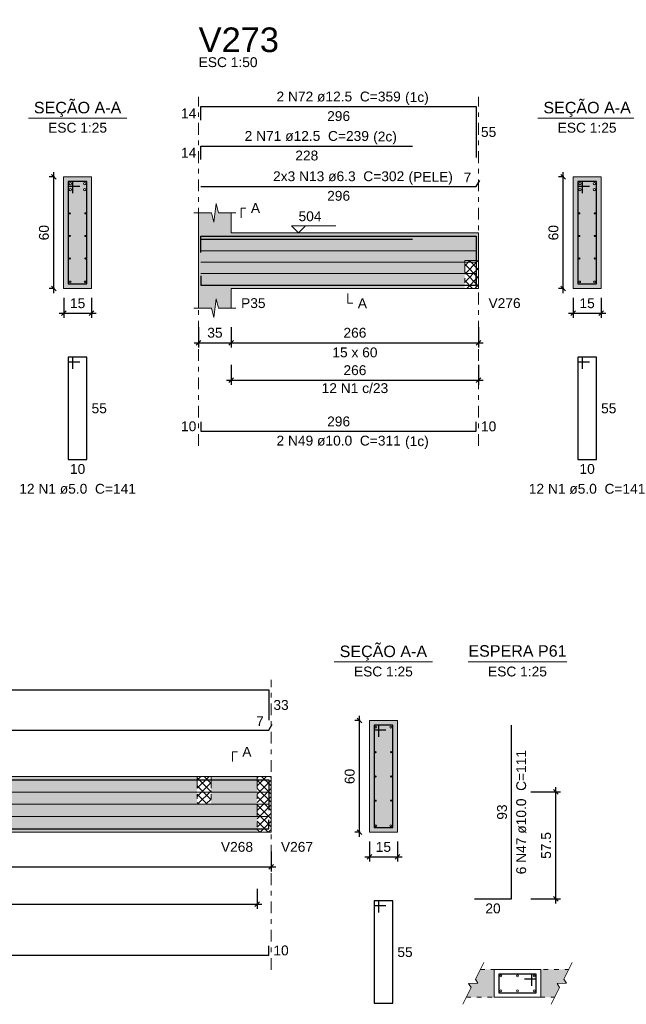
# Model space of a CAD drawing. Header units: millimetres. Extents: x 0 to 119, y 0 to 84.
# Tile 10 of 21: x 60 to 73, y 34 to 55. Entities that reach past the tile are written whole.
import ezdxf

# ---------------------------------------------------------------- set-up
doc = ezdxf.new("R2010")
doc.units = ezdxf.units.MM
doc.header["$MEASUREMENT"] = 0
for name, pattern in [('DASHDOT', [2.54, 1.27, -0.635, 0, -0.635]), ('DOT', [0.635, 0, -0.635]), ('NULL', [0])]:
    doc.linetypes.add(name, pattern=pattern)
doc.layers.get('0').update_dxf_attribs({"lineweight": 18})
for name, color, linetype, lineweight in [('Descrição da armadura', 7, 'Continuous', 0), ('DT-Arm complementar', 5, 'Continuous', 5), ('DT-Barras na forma', 2, 'Continuous', 30), ('DT-Barras no corte', 5, 'Continuous', 5), ('DT-Barras rebatidas', 2, 'Continuous', 30), ('DT-Cotas', 9, 'Continuous', 5), ('DT-Forma', 5, 'Continuous', 5), ('DT-Hachura forma vigas', 254, 'Continuous', 5), ('DT-Hachura intersecção vigas', 9, 'Continuous', 5), ('DT-Hachura seção vigas', 254, 'Continuous', 5), ('DT-Pontilhado', 9, 'DASHDOT', 5), ('DT-Textos', 7, 'Continuous', 5), ('DT-Título', 3, 'Continuous', 20), ('Textos armaduras', 7, 'Continuous', 0)]:
    doc.layers.add(name, color=color, linetype=linetype, lineweight=lineweight)
doc.styles.add('Arial', font='txt')
doc.dimstyles.new('UM_25.000000', dxfattribs={"dimtxt": 0.18, "dimasz": 0.1, "dimexe": 0.1, "dimexo": 0.2, "dimgap": 0, "dimtad": 1, "dimtih": 1, "dimtoh": 1, "dimdec": 1, "dimlfac": 25, "dimzin": 0, "dimdsep": 46, "dimtxsty": 'Standard', "dimcen": 0.09, "dimdle": 0.1, "dimadec": 1, "dimazin": 2, "dimtfac": 1, "dimtdec": 4, "dimtofl": 0, "dimtmove": 0, "dimatfit": 3, "dimfxl": 1, "dimtolj": 1, "dimarcsym": 0})
doc.dimstyles.new('UM_50.000000', dxfattribs={"dimtxt": 0.18, "dimasz": 0.1, "dimexe": 0.1, "dimexo": 0.2, "dimgap": 0, "dimtad": 1, "dimtih": 1, "dimtoh": 1, "dimdec": 1, "dimlfac": 50, "dimzin": 0, "dimdsep": 46, "dimtxsty": 'Standard', "dimcen": 0.09, "dimdle": 0.1, "dimadec": 1, "dimazin": 2, "dimtfac": 1, "dimtdec": 4, "dimtofl": 0, "dimtmove": 0, "dimatfit": 3, "dimfxl": 1, "dimtolj": 1, "dimarcsym": 0})

# ---------------------------------------------------------------- blocks, each defined once
blk = doc.blocks.new('_Oblique')
at = {"color": 0, "linetype": 'ByBlock', "lineweight": -2}
blk.add_line((-0.5, -0.5), (0.5, 0.5), dxfattribs=at)
blk = doc.blocks.new('*D29')
at = {"layer": 'Defpoints', "color": 0}
for p in [(52.152, 37.091), (65.292, 37.091), (65.292, 36.561)]:
    blk.add_point(p, dxfattribs=at)
at = {"layer": 'DT-Cotas', "color": 0, "lineweight": -2}
for p, q in [((52.152, 36.891), (52.152, 36.461)), ((65.292, 36.891), (65.292, 36.461)), ((52.052, 36.561), (65.392, 36.561))]:
    blk.add_line(p, q, dxfattribs=at)
at = {"layer": 'DT-Cotas', "color": 0, "lineweight": -2, "xscale": 0.1, "yscale": 0.1, "zscale": 0.1, "rotation": 180}
blk.add_blockref('_Oblique', (52.152, 36.561), dxfattribs=at)
at = {"layer": 'DT-Cotas', "color": 0, "lineweight": -2, "xscale": 0.1, "yscale": 0.1, "zscale": 0.1}
blk.add_blockref('_Oblique', (65.292, 36.561), dxfattribs=at)
at = {"layer": 'DT-Cotas', "color": 7, "insert": (58.722, 36.773), "char_height": 0.2118, "attachment_point": 5, "rotation": 0.0057, "style": 'Arial'}
blk.add_mtext('\\A1;657', dxfattribs=at)
blk = doc.blocks.new('*D30')
at = {"layer": 'Defpoints', "color": 0}
for p in [(67.195, 39.702), (67.407, 39.702), (67.407, 37.302)]:
    blk.add_point(p, dxfattribs=at)
at = {"layer": 'DT-Cotas', "color": 0, "lineweight": -2}
for p, q in [((67.195, 37.202), (67.195, 39.802)), ((67.207, 39.702), (67.095, 39.702)), ((67.207, 37.302), (67.095, 37.302))]:
    blk.add_line(p, q, dxfattribs=at)
at = {"layer": 'DT-Cotas', "color": 0, "lineweight": -2, "xscale": 0.1, "yscale": 0.1, "zscale": 0.1}
for p, rotation in [((67.195, 39.702), 90), ((67.195, 37.302), 270)]:
    blk.add_blockref('_Oblique', p, dxfattribs=dict(at, rotation=rotation))
at = {"layer": 'DT-Cotas', "color": 7, "insert": (66.983, 38.502), "char_height": 0.2118, "attachment_point": 5, "rotation": 90, "style": 'Arial'}
blk.add_mtext('\\A1;60', dxfattribs=at)
blk = doc.blocks.new('*D31')
at = {"layer": 'Defpoints', "color": 0}
for p in [(67.407, 37.302), (68.007, 37.302), (68.007, 36.773)]:
    blk.add_point(p, dxfattribs=at)
at = {"layer": 'DT-Cotas', "color": 0, "lineweight": -2}
for p, q in [((67.407, 37.102), (67.407, 36.673)), ((68.007, 37.102), (68.007, 36.673)), ((67.307, 36.773), (68.107, 36.773))]:
    blk.add_line(p, q, dxfattribs=at)
at = {"layer": 'DT-Cotas', "color": 0, "lineweight": -2, "xscale": 0.1, "yscale": 0.1, "zscale": 0.1, "rotation": 180}
blk.add_blockref('_Oblique', (67.407, 36.773), dxfattribs=at)
at = {"layer": 'DT-Cotas', "color": 0, "lineweight": -2, "xscale": 0.1, "yscale": 0.1, "zscale": 0.1}
blk.add_blockref('_Oblique', (68.007, 36.773), dxfattribs=at)
at = {"layer": 'DT-Cotas', "color": 7, "insert": (67.707, 36.985), "char_height": 0.2118, "attachment_point": 5, "rotation": 0.0057, "style": 'Arial'}
blk.add_mtext('\\A1;15', dxfattribs=at)
blk = doc.blocks.new('*D32')
at = {"layer": 'Defpoints', "color": 0}
for p in [(43.115, 36.286), (64.992, 36.286), (64.992, 35.756)]:
    blk.add_point(p, dxfattribs=at)
at = {"layer": 'DT-Cotas', "color": 0, "lineweight": -2}
for p, q in [((43.115, 36.086), (43.115, 35.656)), ((64.992, 36.086), (64.992, 35.656)), ((43.015, 35.756), (65.092, 35.756))]:
    blk.add_line(p, q, dxfattribs=at)
at = {"layer": 'DT-Cotas', "color": 0, "lineweight": -2, "xscale": 0.1, "yscale": 0.1, "zscale": 0.1, "rotation": 180}
blk.add_blockref('_Oblique', (43.115, 35.756), dxfattribs=at)
at = {"layer": 'DT-Cotas', "color": 0, "lineweight": -2, "xscale": 0.1, "yscale": 0.1, "zscale": 0.1}
blk.add_blockref('_Oblique', (64.992, 35.756), dxfattribs=at)
at = {"layer": 'DT-Cotas', "color": 7, "insert": (54.053, 35.968), "char_height": 0.2118, "attachment_point": 5, "rotation": 0.0057, "style": 'Arial'}
blk.add_mtext('\\A1;1093.9', dxfattribs=at)
blk = doc.blocks.new('*D33')
at = {"layer": 'Defpoints', "color": 0}
for p in [(70.675, 38.168), (71.417, 38.168), (70.675, 35.868)]:
    blk.add_point(p, dxfattribs=at)
at = {"layer": 'DT-Cotas', "color": 0, "lineweight": -2}
for p, q in [((70.875, 38.168), (71.517, 38.168)), ((71.417, 35.768), (71.417, 38.268)), ((70.875, 35.868), (71.517, 35.868))]:
    blk.add_line(p, q, dxfattribs=at)
at = {"layer": 'DT-Cotas', "color": 0, "lineweight": -2, "xscale": 0.1, "yscale": 0.1, "zscale": 0.1}
for p, rotation in [((71.417, 38.168), 90), ((71.417, 35.868), 270)]:
    blk.add_blockref('_Oblique', p, dxfattribs=dict(at, rotation=rotation))
at = {"layer": 'DT-Cotas', "color": 7, "insert": (71.205, 37.018), "char_height": 0.2118, "attachment_point": 5, "rotation": 90, "style": 'Arial'}
blk.add_mtext('\\A1;57.5', dxfattribs=at)
blk = doc.blocks.new('*D75')
at = {"layer": 'Defpoints', "color": 0}
for p in [(60.621, 51.392), (60.833, 51.392), (60.833, 48.992)]:
    blk.add_point(p, dxfattribs=at)
at = {"layer": 'DT-Cotas', "color": 0, "lineweight": -2}
for p, q in [((60.621, 48.892), (60.621, 51.492)), ((60.633, 51.392), (60.521, 51.392)), ((60.633, 48.992), (60.521, 48.992))]:
    blk.add_line(p, q, dxfattribs=at)
at = {"layer": 'DT-Cotas', "color": 0, "lineweight": -2, "xscale": 0.1, "yscale": 0.1, "zscale": 0.1}
for p, rotation in [((60.621, 51.392), 90), ((60.621, 48.992), 270)]:
    blk.add_blockref('_Oblique', p, dxfattribs=dict(at, rotation=rotation))
at = {"layer": 'DT-Cotas', "color": 7, "insert": (60.409, 50.192), "char_height": 0.2118, "attachment_point": 5, "rotation": 90, "style": 'Arial'}
blk.add_mtext('\\A1;60', dxfattribs=at)
blk = doc.blocks.new('*D76')
at = {"layer": 'Defpoints', "color": 0}
for p in [(60.833, 48.992), (61.433, 48.992), (61.433, 48.463)]:
    blk.add_point(p, dxfattribs=at)
at = {"layer": 'DT-Cotas', "color": 0, "lineweight": -2}
for p, q in [((60.833, 48.792), (60.833, 48.363)), ((61.433, 48.792), (61.433, 48.363)), ((60.733, 48.463), (61.533, 48.463))]:
    blk.add_line(p, q, dxfattribs=at)
at = {"layer": 'DT-Cotas', "color": 0, "lineweight": -2, "xscale": 0.1, "yscale": 0.1, "zscale": 0.1, "rotation": 180}
blk.add_blockref('_Oblique', (60.833, 48.463), dxfattribs=at)
at = {"layer": 'DT-Cotas', "color": 0, "lineweight": -2, "xscale": 0.1, "yscale": 0.1, "zscale": 0.1}
blk.add_blockref('_Oblique', (61.433, 48.463), dxfattribs=at)
at = {"layer": 'DT-Cotas', "color": 7, "insert": (61.133, 48.674), "char_height": 0.2118, "attachment_point": 5, "rotation": 0.0057, "style": 'Arial'}
blk.add_mtext('\\A1;15', dxfattribs=at)
blk = doc.blocks.new('*D78')
at = {"layer": 'Defpoints', "color": 0}
for p in [(63.735, 48.357), (64.435, 48.357), (64.435, 47.827)]:
    blk.add_point(p, dxfattribs=at)
at = {"layer": 'DT-Cotas', "color": 0, "lineweight": -2}
for p, q in [((63.735, 48.157), (63.735, 47.727)), ((64.435, 48.157), (64.435, 47.727)), ((63.635, 47.827), (64.535, 47.827))]:
    blk.add_line(p, q, dxfattribs=at)
at = {"layer": 'DT-Cotas', "color": 0, "lineweight": -2, "xscale": 0.1, "yscale": 0.1, "zscale": 0.1, "rotation": 180}
blk.add_blockref('_Oblique', (63.735, 47.827), dxfattribs=at)
at = {"layer": 'DT-Cotas', "color": 0, "lineweight": -2, "xscale": 0.1, "yscale": 0.1, "zscale": 0.1}
blk.add_blockref('_Oblique', (64.435, 47.827), dxfattribs=at)
at = {"layer": 'DT-Cotas', "color": 7, "insert": (64.085, 48.039), "char_height": 0.2118, "attachment_point": 5, "rotation": 0.0057, "style": 'Arial'}
blk.add_mtext('\\A1;35', dxfattribs=at)
blk = doc.blocks.new('*D79')
at = {"layer": 'Defpoints', "color": 0}
for p in [(64.435, 48.357), (69.755, 48.357), (69.755, 47.827)]:
    blk.add_point(p, dxfattribs=at)
at = {"layer": 'DT-Cotas', "color": 0, "lineweight": -2}
for p, q in [((64.435, 48.157), (64.435, 47.727)), ((69.755, 48.157), (69.755, 47.727)), ((64.335, 47.827), (69.855, 47.827))]:
    blk.add_line(p, q, dxfattribs=at)
at = {"layer": 'DT-Cotas', "color": 0, "lineweight": -2, "xscale": 0.1, "yscale": 0.1, "zscale": 0.1, "rotation": 180}
blk.add_blockref('_Oblique', (64.435, 47.827), dxfattribs=at)
at = {"layer": 'DT-Cotas', "color": 0, "lineweight": -2, "xscale": 0.1, "yscale": 0.1, "zscale": 0.1}
blk.add_blockref('_Oblique', (69.755, 47.827), dxfattribs=at)
at = {"layer": 'DT-Cotas', "color": 7, "insert": (67.095, 48.039), "char_height": 0.2118, "attachment_point": 5, "rotation": 0.0057, "style": 'Arial'}
blk.add_mtext('\\A1;266', dxfattribs=at)
blk = doc.blocks.new('*D80')
at = {"layer": 'Defpoints', "color": 0}
for p in [(71.575, 51.392), (71.787, 51.392), (71.787, 48.992)]:
    blk.add_point(p, dxfattribs=at)
at = {"layer": 'DT-Cotas', "color": 0, "lineweight": -2}
for p, q in [((71.575, 48.892), (71.575, 51.492)), ((71.587, 51.392), (71.475, 51.392)), ((71.587, 48.992), (71.475, 48.992))]:
    blk.add_line(p, q, dxfattribs=at)
at = {"layer": 'DT-Cotas', "color": 0, "lineweight": -2, "xscale": 0.1, "yscale": 0.1, "zscale": 0.1}
for p, rotation in [((71.575, 51.392), 90), ((71.575, 48.992), 270)]:
    blk.add_blockref('_Oblique', p, dxfattribs=dict(at, rotation=rotation))
at = {"layer": 'DT-Cotas', "color": 7, "insert": (71.364, 50.192), "char_height": 0.2118, "attachment_point": 5, "rotation": 90, "style": 'Arial'}
blk.add_mtext('\\A1;60', dxfattribs=at)
blk = doc.blocks.new('*D81')
at = {"layer": 'Defpoints', "color": 0}
for p in [(71.787, 48.992), (72.387, 48.992), (72.387, 48.463)]:
    blk.add_point(p, dxfattribs=at)
at = {"layer": 'DT-Cotas', "color": 0, "lineweight": -2}
for p, q in [((71.787, 48.792), (71.787, 48.363)), ((72.387, 48.792), (72.387, 48.363)), ((71.687, 48.463), (72.487, 48.463))]:
    blk.add_line(p, q, dxfattribs=at)
at = {"layer": 'DT-Cotas', "color": 0, "lineweight": -2, "xscale": 0.1, "yscale": 0.1, "zscale": 0.1, "rotation": 180}
blk.add_blockref('_Oblique', (71.787, 48.463), dxfattribs=at)
at = {"layer": 'DT-Cotas', "color": 0, "lineweight": -2, "xscale": 0.1, "yscale": 0.1, "zscale": 0.1}
blk.add_blockref('_Oblique', (72.387, 48.463), dxfattribs=at)
at = {"layer": 'DT-Cotas', "color": 7, "insert": (72.087, 48.674), "char_height": 0.2118, "attachment_point": 5, "rotation": 0.0057, "style": 'Arial'}
blk.add_mtext('\\A1;15', dxfattribs=at)
blk = doc.blocks.new('*D82')
at = {"layer": 'Defpoints', "color": 0}
for p in [(64.435, 47.552), (69.755, 47.552), (69.755, 47.022)]:
    blk.add_point(p, dxfattribs=at)
at = {"layer": 'DT-Cotas', "color": 0, "lineweight": -2}
for p, q in [((64.435, 47.352), (64.435, 46.922)), ((69.755, 47.352), (69.755, 46.922)), ((64.335, 47.022), (69.855, 47.022))]:
    blk.add_line(p, q, dxfattribs=at)
at = {"layer": 'DT-Cotas', "color": 0, "lineweight": -2, "xscale": 0.1, "yscale": 0.1, "zscale": 0.1, "rotation": 180}
blk.add_blockref('_Oblique', (64.435, 47.022), dxfattribs=at)
at = {"layer": 'DT-Cotas', "color": 0, "lineweight": -2, "xscale": 0.1, "yscale": 0.1, "zscale": 0.1}
blk.add_blockref('_Oblique', (69.755, 47.022), dxfattribs=at)
at = {"layer": 'DT-Cotas', "color": 7, "insert": (67.095, 47.234), "char_height": 0.2118, "attachment_point": 5, "rotation": 0.0057, "style": 'Arial'}
blk.add_mtext('\\A1;266', dxfattribs=at)

msp = doc.modelspace()

# ---------------------------------------------------------------- hatches: boundary and pattern name
at = {"layer": 'DT-Hachura forma vigas', "linetype": 'Continuous'}
for points in [[(64.4347, 48.9921), (69.4547, 48.9921), (69.4547, 49.5921), (69.7547, 49.5921), (69.7547, 50.1921), (69.4547, 50.1921), (64.4347, 50.1921), (64.4347, 50.6157), (64.1597, 50.6157), (64.1097, 50.8157), (64.0597, 50.4157), (64.0097, 50.6157), (63.7347, 50.6157), (63.7347, 50.1921), (63.7347, 48.9921), (63.7347, 48.5685), (64.0097, 48.5685), (64.0597, 48.3685), (64.1097, 48.7685), (64.1597, 48.5685), (64.4347, 48.5685), (64.4347, 48.9921)], [(64.0025, 37.9024), (63.7025, 37.9024), (63.7025, 38.5024), (58.9489, 38.5024), (58.9489, 37.3024), (63.7025, 37.3024), (64.0025, 37.3024), (64.9919, 37.3024), (64.9919, 38.5024), (64.0025, 38.5024), (64.0025, 37.9024)]]:
    msp.add_hatch(color=254, dxfattribs=at).paths.add_polyline_path(points)
at = {"layer": 'DT-Hachura intersecção vigas', "linetype": 'Continuous'}
h = msp.add_hatch(dxfattribs=at)
h.set_pattern_fill('ANSI37', color=9, style=0)
h.paths.add_polyline_path([(69.4547, 48.9921), (69.7547, 48.9921), (69.7547, 49.5921), (69.4547, 49.5921), (69.4547, 48.9921)])
h = msp.add_hatch(dxfattribs=at)
h.set_pattern_fill('ANSI37', color=9, style=0)
h.paths.add_polyline_path([(63.7025, 37.9024), (64.0025, 37.9024), (64.0025, 38.5024), (63.7025, 38.5024), (63.7025, 37.9024)])
h = msp.add_hatch(dxfattribs=at)
h.set_pattern_fill('ANSI37', color=9, style=0)
h.paths.add_polyline_path([(64.9919, 37.3024), (65.2919, 37.3024), (65.2919, 38.5024), (64.9919, 38.5024), (64.9919, 37.3024)])
at = {"layer": 'DT-Hachura seção vigas', "linetype": 'Continuous'}
for points in [[(60.8326, 48.9921), (60.8326, 48.9921), (61.4326, 48.9921), (61.4326, 51.3921), (60.8326, 51.3921), (60.8326, 48.9921)], [(71.7872, 48.9921), (71.7872, 48.9921), (72.3872, 48.9921), (72.3872, 51.3921), (71.7872, 51.3921), (71.7872, 48.9921)], [(67.4069, 37.3024), (67.4069, 37.3024), (68.0069, 37.3024), (68.0069, 39.7024), (67.4069, 39.7024), (67.4069, 37.3024)]]:
    msp.add_hatch(color=254, dxfattribs=at).paths.add_polyline_path(points)
h = msp.add_hatch(color=254, dxfattribs=at)
h.paths.add_polyline_path([(71.4951, 33.9632), (71.4397, 34.0472), (71.6405, 34.0592), (71.5851, 34.1432), (71.6901, 34.3532), (69.7901, 34.3532), (69.6851, 34.1432), (69.7405, 34.0592), (69.5397, 34.0472), (69.5951, 33.9632), (69.4901, 33.7532), (71.3901, 33.7532), (71.4951, 33.9632)])
h.paths.add_polyline_path([(71.0901, 34.3532), (70.0901, 34.3532), (70.0901, 33.7532), (71.0901, 33.7532), (71.0901, 34.3532)], flags=0)

# ---------------------------------------------------------------- linework, layer by layer
at = {"layer": 'DT-Arm complementar'}
for p, q in [((63.7847, 49.7996), (69.7047, 49.7996)), ((63.7847, 49.5571), (69.7047, 49.5571)), ((63.7847, 49.3146), (69.7047, 49.3146)), ((42.8647, 38.1624), (65.2419, 38.1624)), ((42.8647, 37.9024), (65.2419, 37.9024)), ((42.8647, 37.6424), (65.2419, 37.6424))]:
    msp.add_line(p, q, dxfattribs=at)
at = {"layer": 'DT-Barras na forma'}
for p, q in [((61.0326, 51.2921), (60.9326, 51.2921)), ((60.9326, 51.2921), (60.9326, 49.0921)), ((61.3326, 51.2921), (60.9326, 51.2921)), ((60.9326, 51.2921), (60.9326, 51.1921)), ((61.0326, 51.0421), (61.0326, 51.2921)), ((61.3326, 49.0921), (61.3326, 51.2921)), ((71.9872, 51.2921), (71.8872, 51.2921)), ((71.8872, 51.2921), (71.8872, 49.0921)), ((72.2872, 51.2921), (71.8872, 51.2921)), ((71.8872, 51.2921), (71.8872, 51.1921)), ((71.9872, 51.0421), (71.9872, 51.2921)), ((72.2872, 49.0921), (72.2872, 51.2921)), ((60.9326, 51.1921), (61.1826, 51.1921)), ((71.8872, 51.1921), (72.1372, 51.1921)), ((60.9326, 49.0921), (61.3326, 49.0921)), ((71.8872, 49.0921), (72.2872, 49.0921)), ((67.6069, 39.6024), (67.5069, 39.6024)), ((67.5069, 39.6024), (67.5069, 37.4024)), ((67.9069, 39.6024), (67.5069, 39.6024)), ((67.5069, 39.6024), (67.5069, 39.5024)), ((67.6069, 39.3524), (67.6069, 39.6024)), ((67.9069, 37.4024), (67.9069, 39.6024)), ((67.5069, 39.5024), (67.7569, 39.5024)), ((67.5069, 37.4024), (67.9069, 37.4024))]:
    msp.add_line(p, q, dxfattribs=at)
for points in [[(63.7847, 49.8321), (63.7847, 50.1196), (69.7047, 50.1196), (69.7047, 49.0296)], [(63.7847, 49.7671), (63.7847, 50.0546), (68.3347, 50.0546)], [(63.7847, 49.2621), (63.7847, 49.0621), (69.7047, 49.0621), (69.7047, 49.2621)], [(42.8647, 37.776), (42.8647, 38.4324), (65.2419, 38.4324), (65.2419, 37.776)], [(42.8647, 37.5724), (42.8647, 37.3724), (65.2419, 37.3724), (65.2419, 37.5724)], [(70.7401, 34.1532), (70.9901, 34.1532), (70.9901, 34.2532), (70.1901, 34.2532), (70.1901, 33.8532), (70.9901, 33.8532), (70.9901, 34.2532), (70.8901, 34.2532), (70.8901, 34.0032)]]:
    msp.add_lwpolyline(points, dxfattribs=at)
at = {"layer": 'DT-Barras no corte'}
for centre, radius in [((60.9776, 51.2471), 0.025), ((61.2876, 51.2471), 0.025), ((71.9322, 51.2471), 0.025), ((72.2422, 51.2471), 0.025), ((60.9776, 51.1171), 0.025), ((61.2876, 51.1171), 0.025), ((71.9322, 51.1171), 0.025), ((72.2422, 51.1171), 0.025), ((60.9652, 50.6071), 0.0126), ((61.3, 50.6071), 0.0126), ((71.9198, 50.6071), 0.0126), ((72.2546, 50.6071), 0.0126), ((60.9652, 50.1221), 0.0126), ((61.3, 50.1221), 0.0126), ((71.9198, 50.1221), 0.0126), ((72.2546, 50.1221), 0.0126), ((60.9652, 49.6371), 0.0126), ((61.3, 49.6371), 0.0126), ((71.9198, 49.6371), 0.0126), ((72.2546, 49.6371), 0.0126), ((60.9726, 49.1321), 0.02), ((61.2926, 49.1321), 0.02), ((71.9272, 49.1321), 0.02), ((72.2472, 49.1321), 0.02), ((67.5469, 39.5624), 0.02), ((67.8669, 39.5624), 0.02), ((67.5395, 39.0224), 0.0126), ((67.8743, 39.0224), 0.0126), ((67.5395, 38.5024), 0.0126), ((67.8743, 38.5024), 0.0126), ((67.5395, 37.9824), 0.0126), ((67.8743, 37.9824), 0.0126), ((67.5469, 37.4424), 0.02), ((67.8669, 37.4424), 0.02), ((70.2301, 34.2132), 0.02), ((70.5901, 34.2132), 0.02), ((70.9501, 34.2132), 0.02), ((70.2301, 33.8932), 0.02), ((70.5901, 33.8932), 0.02), ((70.9501, 33.8932), 0.02)]:
    msp.add_circle(centre, radius, dxfattribs=at)
at = {"layer": 'DT-Barras rebatidas'}
for points in [[(63.7847, 52.6138), (63.7847, 52.9013), (69.7047, 52.9013), (69.7047, 51.8113)], [(63.7847, 51.7666), (63.7847, 52.0541), (68.3347, 52.0541)], [(63.7847, 51.1876), (69.7047, 51.1876), (69.7771, 51.3131)], [(61.0326, 47.2654), (61.0326, 47.5154), (60.9326, 47.5154), (60.9326, 45.3154), (61.3326, 45.3154), (61.3326, 47.5154), (60.9326, 47.5154), (60.9326, 47.4154), (61.1826, 47.4154)], [(71.9872, 47.2654), (71.9872, 47.5154), (71.8872, 47.5154), (71.8872, 45.3154), (72.2872, 45.3154), (72.2872, 47.5154), (71.8872, 47.5154), (71.8872, 47.4154), (72.1372, 47.4154)], [(63.7847, 46.1275), (63.7847, 45.9275), (69.7047, 45.9275), (69.7047, 46.1275)], [(42.8647, 39.7105), (42.8647, 40.3668), (65.2419, 40.3668), (65.2419, 39.7105)], [(42.9371, 39.6233), (42.8647, 39.4979), (65.2419, 39.4979), (65.3143, 39.6233)], [(69.6636, 35.8681), (70.4636, 35.8681), (70.4636, 39.6024)], [(67.6069, 35.5757), (67.6069, 35.8257), (67.5069, 35.8257), (67.5069, 33.6257), (67.9069, 33.6257), (67.9069, 35.8257), (67.5069, 35.8257), (67.5069, 35.7257), (67.7569, 35.7257)], [(42.8647, 34.8614), (42.8647, 34.6614), (65.2419, 34.6614), (65.2419, 34.8614)]]:
    msp.add_lwpolyline(points, dxfattribs=at)
at = {"layer": 'DT-Forma'}
for p, q in [((61.4326, 51.3921), (60.8326, 51.3921)), ((60.8326, 51.3921), (60.8326, 48.9921)), ((61.4326, 48.9921), (61.4326, 51.3921)), ((72.3872, 51.3921), (71.7872, 51.3921)), ((71.7872, 51.3921), (71.7872, 48.9921)), ((72.3872, 48.9921), (72.3872, 51.3921)), ((64.0597, 50.4157), (64.1097, 50.8157)), ((64.1097, 50.8157), (64.1597, 50.6157)), ((63.6347, 50.6157), (64.0097, 50.6157)), ((63.7347, 50.1921), (63.7347, 50.6157)), ((64.0097, 50.6157), (64.0597, 50.4157)), ((64.1597, 50.6157), (64.5347, 50.6157)), ((64.4347, 50.6157), (64.4347, 50.1921)), ((64.4347, 50.1921), (69.4547, 50.1921)), ((69.4547, 50.1921), (69.7547, 50.1921)), ((60.8326, 48.9921), (61.4326, 48.9921)), ((63.7347, 48.9921), (63.7347, 48.5685)), ((64.4347, 48.5685), (64.4347, 48.9921)), ((64.4347, 48.9921), (69.4547, 48.9921)), ((69.4547, 48.9921), (69.7547, 48.9921)), ((71.7872, 48.9921), (72.3872, 48.9921)), ((64.0597, 48.3685), (64.1097, 48.7685)), ((64.1097, 48.7685), (64.1597, 48.5685)), ((63.6347, 48.5685), (64.0097, 48.5685)), ((64.0097, 48.5685), (64.0597, 48.3685)), ((64.1597, 48.5685), (64.5347, 48.5685)), ((68.0069, 39.7024), (67.4069, 39.7024)), ((67.4069, 39.7024), (67.4069, 37.3024)), ((68.0069, 37.3024), (68.0069, 39.7024)), ((58.9489, 38.5024), (63.7025, 38.5024)), ((63.7025, 38.5024), (64.0025, 38.5024)), ((64.0025, 38.5024), (64.9919, 38.5024)), ((64.9919, 38.5024), (65.2919, 38.5024)), ((58.9489, 37.3024), (63.7025, 37.3024)), ((63.7025, 37.3024), (64.0025, 37.3024)), ((64.0025, 37.3024), (64.9919, 37.3024)), ((64.9919, 37.3024), (65.2919, 37.3024)), ((67.4069, 37.3024), (68.0069, 37.3024))]:
    msp.add_line(p, q, dxfattribs=at)
at = {"layer": 'DT-Forma', "linetype": 'Continuous'}
for p, q in [((63.7347, 48.9921), (63.7347, 50.1921)), ((69.7547, 50.1921), (69.7547, 48.9921)), ((65.2919, 38.5024), (65.2919, 37.3024))]:
    msp.add_line(p, q, dxfattribs=at)
at = {"layer": 'DT-Forma'}
for points in [[(69.4151, 33.6032), (69.5951, 33.9632), (69.5397, 34.0472), (69.7406, 34.0592), (69.6851, 34.1432), (69.8651, 34.5032)], [(71.3151, 33.6032), (71.4951, 33.9632), (71.4397, 34.0472), (71.6406, 34.0592), (71.5851, 34.1432), (71.7651, 34.5032)]]:
    msp.add_lwpolyline(points, dxfattribs=at)
at = {"layer": 'DT-Forma', "linetype": 'DOT', "ltscale": 0.2}
for points in [[(69.7901, 34.3532), (71.6901, 34.3532)], [(69.4901, 33.7532), (71.3901, 33.7532)]]:
    msp.add_lwpolyline(points, dxfattribs=at)
at = {"layer": 'DT-Forma'}
msp.add_lwpolyline([(70.0901, 34.3532), (70.0901, 33.7532), (71.0901, 33.7532), (71.0901, 34.3532), (70.0901, 34.3532)], close=True, dxfattribs=at)
at = {"layer": 'DT-Pontilhado', "ltscale": 0.2}
for p, q in [((63.7347, 45.6098), (63.7347, 53.1131)), ((69.7547, 45.6098), (69.7547, 53.1131)), ((69.4547, 49.5921), (69.4547, 48.9921)), ((69.4547, 49.5921), (69.7547, 49.5921)), ((65.2919, 34.3437), (65.2919, 40.5786)), ((63.7025, 38.5024), (63.7025, 37.9024)), ((64.0025, 38.5024), (64.0025, 37.9024)), ((64.9919, 38.5024), (64.9919, 37.3024)), ((63.7025, 37.9024), (64.0025, 37.9024))]:
    msp.add_line(p, q, dxfattribs=at)
at = {"layer": 'DT-Textos'}
for p, q in [((60.0736, 52.657), (62.1916, 52.657)), ((71.0282, 52.657), (73.1462, 52.657)), ((66.6479, 40.9673), (68.7659, 40.9673)), ((69.5311, 40.9673), (71.6491, 40.9673))]:
    msp.add_line(p, q, dxfattribs=at)
for points in [[(64.6465, 50.5098), (64.6465, 50.7216), (64.7524, 50.7216)], [(66.0307, 50.3404), (65.8824, 50.1921), (65.7341, 50.3404), (66.6872, 50.3404)], [(66.9447, 48.8862), (66.9447, 48.6744), (67.0506, 48.6744)], [(64.4624, 38.8201), (64.4624, 39.0319), (64.5683, 39.0319)]]:
    msp.add_lwpolyline(points, dxfattribs=at)

# ---------------------------------------------------------------- texts
at = {"layer": 'Descrição da armadura', "linetype": 'NULL', "char_height": 0.2118, "attachment_point": 8, "line_spacing_factor": 0.9, "style": 'Arial'}
for s, insert, width in [('2 N72 ø12.5  C=359', (66.7448, 53.0076), 5.239541), ('2 N71 ø12.5  C=239', (66.0598, 52.1596), 5.239541), ('2x3 N13 ø6.3  C=302', (66.7448, 51.2936), 5.529541), ('12 N1 c/23', (67.0947, 46.7407), 2.805127), ('2 N49 ø10.0  C=311', (66.7448, 45.6096), 5.239541), ('12 N1 ø5.0  C=141', (61.1322, 44.5746), 4.916973), ('12 N1 ø5.0  C=141', (72.0868, 44.5746), 4.916973)]:
    msp.add_mtext(s, dxfattribs=dict(at, insert=insert, width=width))
at = {"layer": 'Descrição da armadura', "linetype": 'NULL', "insert": (70.7809, 37.7352), "char_height": 0.2118, "width": 5.239541, "attachment_point": 8, "rotation": 90.00021, "line_spacing_factor": 0.9, "style": 'Arial'}
msp.add_mtext('6 N47 ø10.0  C=111', dxfattribs=at)
at = {"layer": 'DT-Textos', "linetype": 'NULL', "line_spacing_factor": 0.798, "style": 'Arial'}
for s, insert, char_height, width, attachment_point in [('ESC 1:50', (63.7348, 53.7486), 0.2118, 2.482559, 7), ('(1c)', (68.1728, 52.9377), 0.2118, 0.998857, 7), ('SEÇÃO A-A', (61.1322, 52.6817), 0.2471, 3.812061, 8), ('SEÇÃO A-A', (72.0868, 52.6817), 0.2471, 3.812061, 8), ('ESC 1:25', (61.1322, 52.3396), 0.2118, 2.482559, 8), ('ESC 1:25', (72.0868, 52.3396), 0.2118, 2.482559, 8), ('(2c)', (67.4878, 52.0897), 0.2118, 0.998857, 7), ('(PELE)', (68.2468, 51.2237), 0.2118, 1.869424, 7), ('A', (64.8578, 50.6156), 0.2118, 0.386855, 7), ('504', (65.8828, 50.4356), 0.2118, 0.967705, 7), ('P35', (64.6468, 48.5686), 0.2118, 1.031992, 7), ('A', (67.1568, 48.5686), 0.2118, 0.386855, 7), ('V276', (69.9668, 48.5686), 0.2118, 1.354561, 7), ('15 x 60', (67.0948, 47.5096), 0.2118, 1.902559, 8), ('(1c)', (68.1728, 45.5397), 0.2118, 0.998857, 7), ('SEÇÃO A-A', (67.7068, 40.9912), 0.2471, 3.812061, 8), ('ESPERA P61', (70.5898, 41.0728), 0.2471, 4.27998, 8), ('ESC 1:25', (67.7068, 40.6491), 0.2118, 2.482559, 8), ('ESC 1:25', (70.5898, 40.6491), 0.2118, 2.482559, 8), ('A', (64.6738, 38.9261), 0.2118, 0.386855, 7), ('V268', (64.2138, 36.8791), 0.2118, 1.354561, 7), ('V267', (65.5038, 36.8791), 0.2118, 1.354561, 7)]:
    msp.add_mtext(s, dxfattribs=dict(at, insert=insert, char_height=char_height, width=width, attachment_point=attachment_point))
at = {"layer": 'DT-Título', "linetype": 'NULL', "insert": (63.7348, 54.0664), "char_height": 0.5295, "width": 3.456465, "attachment_point": 7, "line_spacing_factor": 0.798, "style": 'Arial'}
msp.add_mtext('V273', dxfattribs=at)
at = {"layer": 'Textos armaduras', "linetype": 'NULL', "char_height": 0.2118, "line_spacing_factor": 0.9, "style": 'Arial'}
for s, insert, width, attachment_point in [('14', (63.6847, 52.6516), 1.045137, 9), ('296', (66.7447, 52.804), 1.367705, 2), ('55', (69.8047, 52.4622), 1.045137, 1), ('14', (63.6847, 51.8044), 1.045137, 9), ('228', (66.0597, 51.9568), 1.367705, 2), ('7', (69.5981, 51.2735), 0.722568, 9), ('296', (66.7447, 51.0903), 1.367705, 2), ('55', (61.4326, 46.5213), 1.045137, 1), ('55', (72.3872, 46.5213), 1.045137, 1), ('10', (63.6847, 45.9216), 1.045137, 9), ('296', (66.7447, 46.0248), 1.367705, 8), ('10', (69.8047, 46.1334), 1.045137, 1), ('10', (61.1326, 45.2181), 1.045137, 2), ('10', (72.0872, 45.2181), 1.045137, 2), ('33', (65.3419, 40.1446), 1.045137, 1), ('7', (65.1353, 39.5837), 0.722568, 9), ('20', (70.0636, 35.7708), 1.045137, 2), ('10', (65.3419, 34.8673), 1.045137, 1), ('55', (68.0069, 34.8316), 1.045137, 1)]:
    msp.add_mtext(s, dxfattribs=dict(at, insert=insert, width=width, attachment_point=attachment_point))
at = {"layer": 'Textos armaduras', "linetype": 'NULL', "insert": (70.3663, 37.7352), "char_height": 0.2118, "width": 1.045137, "attachment_point": 8, "rotation": 90.00021, "line_spacing_factor": 0.9, "style": 'Arial'}
msp.add_mtext('93', dxfattribs=at)

# ---------------------------------------------------------------- dimensions: what is measured, and where the dimension line sits
at = {"layer": 'DT-Cotas'}
for base, p1, p2, picture, middle in [((60.6208, 51.3921), (60.8326, 48.9921), (60.8326, 51.3921), '*D75', (60.409, 50.1921)), ((71.5754, 51.3921), (71.7872, 48.9921), (71.7872, 51.3921), '*D80', (71.3636, 50.1921)), ((67.1951, 39.7024), (67.4069, 37.3024), (67.4069, 39.7024), '*D30', (66.9833, 38.5024)), ((71.4167, 38.1681), (70.6754, 35.8681), (70.6754, 38.1681), '*D33', (71.2049, 37.0181))]:
    dim = msp.add_linear_dim(base=base, p1=p1, p2=p2, angle=90, dimstyle='UM_25.000000', override={"dimtxt": 0.2118, "dimasz": 0.1, "dimexe": 0.1, "dimexo": 0.2, "dimtad": 1, "dimtih": 0, "dimtoh": 0, "dimdec": 1, "dimlfac": 25, "dimzin": 8, "dimtxsty": 'Arial', "dimblk": 'Oblique', "dimblk1": 'Oblique', "dimblk2": 'Oblique', "dimsah": 1, "dimdle": 0.1, "dimse1": 0, "dimse2": 0, "dimclrt": 7, "dimadec": 1, "dimazin": 3, "dimtmove": 2, "dimldrblk": 'Oblique'}, dxfattribs=at)
    dim.commit()
    dim.dimension.update_dxf_attribs({"geometry": picture, "text_midpoint": middle, "dimtype": 160, "text_rotation": 90})
for base, p1, p2, dimstyle, override, picture, middle in [((61.4326, 48.4626), (60.8326, 48.9921), (61.4326, 48.9921), 'UM_25.000000', {"dimtxt": 0.2118, "dimasz": 0.1, "dimexe": 0.1, "dimexo": 0.2, "dimtad": 1, "dimtih": 0, "dimtoh": 0, "dimdec": 1, "dimlfac": 25, "dimzin": 8, "dimtxsty": 'Arial', "dimblk": 'Oblique', "dimblk1": 'Oblique', "dimblk2": 'Oblique', "dimsah": 1, "dimdle": 0.1, "dimse1": 0, "dimse2": 0, "dimclrt": 7, "dimadec": 1, "dimazin": 3, "dimtmove": 2, "dimldrblk": 'Oblique'}, '*D76', (61.1326, 48.6744)), ((72.3872, 48.4626), (71.7872, 48.9921), (72.3872, 48.9921), 'UM_25.000000', {"dimtxt": 0.2118, "dimasz": 0.1, "dimexe": 0.1, "dimexo": 0.2, "dimtad": 1, "dimtih": 0, "dimtoh": 0, "dimdec": 1, "dimlfac": 25, "dimzin": 8, "dimtxsty": 'Arial', "dimblk": 'Oblique', "dimblk1": 'Oblique', "dimblk2": 'Oblique', "dimsah": 1, "dimdle": 0.1, "dimse1": 0, "dimse2": 0, "dimclrt": 7, "dimadec": 1, "dimazin": 3, "dimtmove": 2, "dimldrblk": 'Oblique'}, '*D81', (72.0872, 48.6744)), ((64.4347, 47.8272), (63.7347, 48.3567), (64.4347, 48.3567), 'UM_50.000000', {"dimtxt": 0.2118, "dimasz": 0.1, "dimexe": 0.1, "dimexo": 0.2, "dimtad": 1, "dimtih": 0, "dimtoh": 0, "dimdec": 1, "dimlfac": 50, "dimzin": 8, "dimtxsty": 'Arial', "dimblk": 'Oblique', "dimblk1": 'Oblique', "dimblk2": 'Oblique', "dimsah": 1, "dimdle": 0.1, "dimse1": 0, "dimse2": 0, "dimclrt": 7, "dimadec": 1, "dimazin": 3, "dimtmove": 2, "dimldrblk": 'Oblique'}, '*D78', (64.0847, 48.039)), ((69.7547, 47.8272), (64.4347, 48.3567), (69.7547, 48.3567), 'UM_50.000000', {"dimtxt": 0.2118, "dimasz": 0.1, "dimexe": 0.1, "dimexo": 0.2, "dimtad": 1, "dimtih": 0, "dimtoh": 0, "dimdec": 1, "dimlfac": 50, "dimzin": 8, "dimtxsty": 'Arial', "dimblk": 'Oblique', "dimblk1": 'Oblique', "dimblk2": 'Oblique', "dimsah": 1, "dimdle": 0.1, "dimse1": 0, "dimse2": 0, "dimclrt": 7, "dimadec": 1, "dimazin": 3, "dimtmove": 2, "dimldrblk": 'Oblique'}, '*D79', (67.0947, 48.039)), ((69.7547, 47.0224), (64.4347, 47.5519), (69.7547, 47.5519), 'UM_50.000000', {"dimtxt": 0.2118, "dimasz": 0.1, "dimexe": 0.1, "dimexo": 0.2, "dimtad": 1, "dimtih": 0, "dimtoh": 0, "dimdec": 1, "dimlfac": 50, "dimzin": 8, "dimtxsty": 'Arial', "dimblk": 'Oblique', "dimblk1": 'Oblique', "dimblk2": 'Oblique', "dimsah": 1, "dimdle": 0.1, "dimse1": 0, "dimse2": 0, "dimclrt": 7, "dimadec": 1, "dimazin": 3, "dimtmove": 2, "dimldrblk": 'Oblique'}, '*D82', (67.0947, 47.2342)), ((68.0069, 36.7729), (67.4069, 37.3024), (68.0069, 37.3024), 'UM_25.000000', {"dimtxt": 0.2118, "dimasz": 0.1, "dimexe": 0.1, "dimexo": 0.2, "dimtad": 1, "dimtih": 0, "dimtoh": 0, "dimdec": 1, "dimlfac": 25, "dimzin": 8, "dimtxsty": 'Arial', "dimblk": 'Oblique', "dimblk1": 'Oblique', "dimblk2": 'Oblique', "dimsah": 1, "dimdle": 0.1, "dimse1": 0, "dimse2": 0, "dimclrt": 7, "dimadec": 1, "dimazin": 3, "dimtmove": 2, "dimldrblk": 'Oblique'}, '*D31', (67.7069, 36.9847)), ((65.2919, 36.5611), (52.1517, 37.0906), (65.2919, 37.0906), 'UM_50.000000', {"dimtxt": 0.2118, "dimasz": 0.1, "dimexe": 0.1, "dimexo": 0.2, "dimtad": 1, "dimtih": 0, "dimtoh": 0, "dimdec": 1, "dimlfac": 50, "dimzin": 8, "dimtxsty": 'Arial', "dimblk": 'Oblique', "dimblk1": 'Oblique', "dimblk2": 'Oblique', "dimsah": 1, "dimdle": 0.1, "dimse1": 0, "dimse2": 0, "dimclrt": 7, "dimadec": 1, "dimazin": 3, "dimtmove": 2, "dimldrblk": 'Oblique'}, '*D29', (58.7218, 36.7729)), ((64.9919, 35.7563), (43.1147, 36.2858), (64.9919, 36.2858), 'UM_50.000000', {"dimtxt": 0.2118, "dimasz": 0.1, "dimexe": 0.1, "dimexo": 0.2, "dimtad": 1, "dimtih": 0, "dimtoh": 0, "dimdec": 1, "dimlfac": 50, "dimzin": 8, "dimtxsty": 'Arial', "dimblk": 'Oblique', "dimblk1": 'Oblique', "dimblk2": 'Oblique', "dimsah": 1, "dimdle": 0.1, "dimse1": 0, "dimse2": 0, "dimclrt": 7, "dimadec": 1, "dimazin": 3, "dimtmove": 2, "dimldrblk": 'Oblique'}, '*D32', (54.0533, 35.9681))]:
    dim = msp.add_linear_dim(base=base, p1=p1, p2=p2, dimstyle=dimstyle, override=override, dxfattribs=at)
    dim.commit()
    dim.dimension.update_dxf_attribs({"geometry": picture, "text_midpoint": middle, "dimtype": 160, "text_rotation": 0.00573})

doc.saveas('drawing.dxf')
